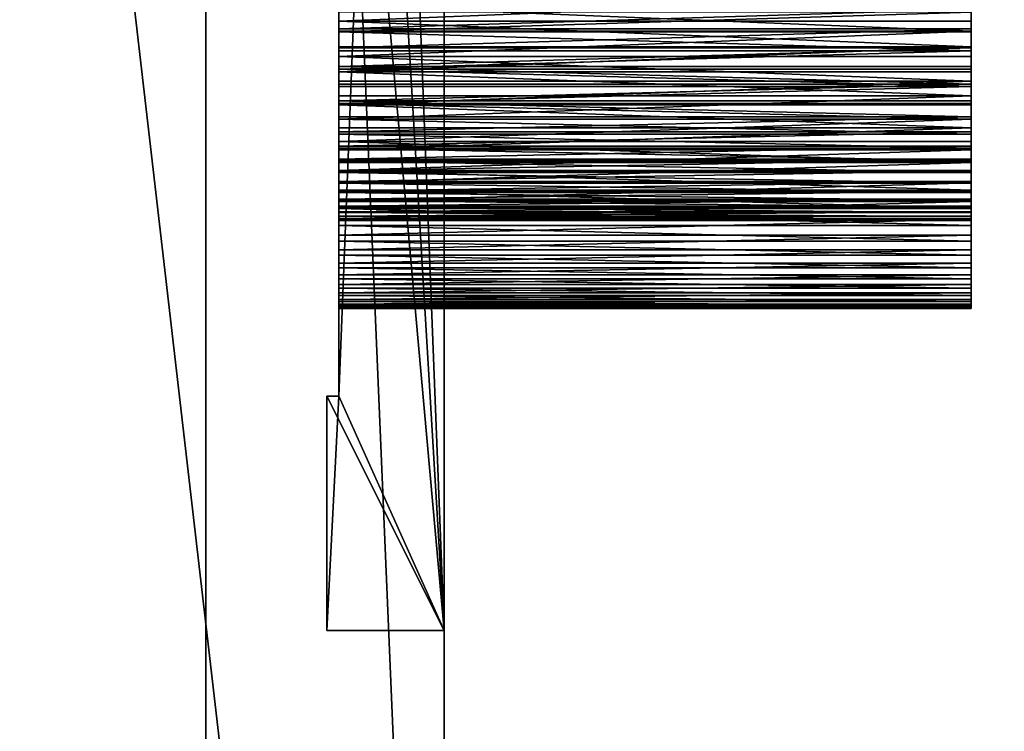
# Model space of a CAD drawing. Header units: millimetres. Extents: x 51 to 212, y 42 to 128.
# Tile 240 of 256: x 162 to 170, y 78 to 84. Entities that reach past the tile are written whole.
import ezdxf

# ---------------------------------------------------------------- set-up
doc = ezdxf.new("R2010")
doc.units = ezdxf.units.MM
doc.styles.add('Tahoma', font='tahoma.ttf')
doc.dimstyles.new('DimStyle1', dxfattribs={"dimtxt": 1.882535, "dimasz": 0.941268, "dimexe": 0.941268, "dimexo": 0.941268, "dimgap": 0.188254, "dimtad": 0, "dimtih": 1, "dimtoh": 1, "dimdec": 1, "dimzin": 0, "dimdsep": 46, "dimtxsty": 'Tahoma', "dimcen": 0.09, "dimadec": 0, "dimazin": 0, "dimtfac": 1, "dimtdec": 4, "dimtofl": 0, "dimtmove": 0, "dimatfit": 3, "dimfxl": 0, "dimtolj": 1, "dimtzin": 0, "dimarcsym": 0})

# ---------------------------------------------------------------- blocks, each defined once
blk = doc.blocks.new('Group#9')
at = {"color": 251}
for p, q in [((102.4, 54.2043, -7.9414), (102.4, 6.8159, -7.9414)), ((102.4, 54.2043), (102.4, 6.8159))]:
    blk.add_line(p, q, dxfattribs=at)
mesh = blk.add_polyface(dxfattribs=at)
corners = [(66.7, 46.4993, -7.9414), (68.7, 14.4993, -7.9414), (66.7, 14.4993, -7.9414), (68.7, 46.4993, -7.9414), (71.1762, 0.1759, -7.9414), (68.7, 0.1045, -7.9414), (68.7, 60.8825, -7.9414), (72.3696, 60.7554, -7.9414), (77.1324, 0.6924, -7.9414), (79.505, 60.0122, -7.9414), (83.0491, 1.5513, -7.9414), (86.5718, 58.7774, -7.9414), (88.9064, 2.7497, -7.9414), (93.5364, 57.057, -7.9414), (94.6849, 4.2836, -7.9414), (100.3653, 54.8591, -7.9414), (100.3653, 6.1481, -7.9414), (102.4, 6.8159, -7.9414), (102.4, 54.2043, -7.9414)]
mesh.append_faces([[corners[k] for k in face] for face in [(0, 1, 2), (1, 4, 5), (17, 15, 18)]], dxfattribs={"vtx0": -1, "color": 251})
mesh.append_faces([[corners[k] for k in face] for face in [(4, 7, 8), (8, 9, 10), (10, 11, 12), (12, 13, 14), (14, 15, 16), (16, 15, 17)]], dxfattribs={"vtx0": -1, "vtx1": -1, "color": 251})
mesh.append_faces([[corners[k] for k in face] for face in [(4, 1, 3)]], dxfattribs={"vtx0": -1, "vtx1": -1, "vtx2": -1, "color": 251})
mesh.append_faces([[corners[k] for k in face] for face in [(1, 0, 3), (4, 3, 6), (4, 6, 7), (8, 7, 9), (10, 9, 11), (12, 11, 13), (14, 13, 15)]], dxfattribs={"vtx0": -1, "vtx2": -1, "color": 251})
mesh = blk.add_polyface(dxfattribs=at)
corners = [(102.4, 54.2043, -7.9414), (102.4, 6.8159), (102.4, 6.8159, -7.9414), (102.4, 54.2043)]
mesh.append_faces([[corners[k] for k in face] for face in [(0, 1, 2), (1, 0, 3)]], dxfattribs={"vtx0": -1, "color": 251})
blk = doc.blocks.new('Group#4')
at = {"color": 251}
for p, q in [((0, 9.75), (25, 9.75)), ((0, 9.75), (0, 9.75, -1)), ((0, 0), (0, 9.75)), ((0, 0), (0, 0, -1)), ((25, 0), (0, 0))]:
    blk.add_line(p, q, dxfattribs=at)
for p, q in [((5.2015, 8.2143, -0.9), (5.2015, 8.2143, 4.5)), ((4.9836, 8.1378, -0.9), (4.9836, 8.1378, 4.5)), ((4.7712, 8.0472, -0.9), (4.7712, 8.0472, 4.5)), ((4.5652, 7.9428, -0.9), (4.5652, 7.9428, 4.5)), ((4.3666, 7.8251, -0.9), (4.3666, 7.8251, 4.5)), ((4.1762, 7.6945, -0.9), (4.1762, 7.6945, 4.5)), ((3.9948, 7.5516, -0.9), (3.9948, 7.5516, 4.5)), ((3.8232, 7.3971, -0.9), (3.8232, 7.3971, 4.5)), ((5.1364, 7.3894, -0.9), (5.1364, 7.3894, 4.5)), ((3.6622, 7.2316, -0.9), (3.6622, 7.2316, 4.5)), ((4.9738, 7.311, -0.9), (4.9738, 7.311, 4.5)), ((4.8168, 7.222, -0.9), (4.8168, 7.222, 4.5)), ((4.6659, 7.1229, -0.9), (4.6659, 7.1229, 4.5)), ((3.5125, 7.0558, -0.9), (3.5125, 7.0558, 4.5)), ((4.5218, 7.0141, -0.9), (4.5218, 7.0141, 4.5)), ((4.3852, 6.8961, -0.9), (4.3852, 6.8961, 4.5)), ((3.3746, 6.8706, -0.9), (3.3746, 6.8706, 4.5)), ((4.2566, 6.7694, -0.9), (4.2566, 6.7694, 4.5)), ((3.2493, 6.6766, -0.9), (3.2493, 6.6766, 4.5)), ((4.1366, 6.6346, -0.9), (4.1366, 6.6346, 4.5)), ((3.137, 6.4748, -0.9), (3.137, 6.4748, 4.5)), ((4.0257, 6.4921, -0.9), (4.0257, 6.4921, 4.5)), ((3.9244, 6.3427, -0.9), (3.9244, 6.3427, 4.5)), ((3.0383, 6.2661, -0.9), (3.0383, 6.2661, 4.5)), ((3.8331, 6.187, -0.9), (3.8331, 6.187, 4.5)), ((2.9536, 6.0513, -0.9), (2.9536, 6.0513, 4.5)), ((3.7523, 6.0256, -0.9), (3.7523, 6.0256, 4.5)), ((2.8832, 5.8314, -0.9), (2.8832, 5.8314, 4.5)), ((3.6822, 5.8592, -0.9), (3.6822, 5.8592, 4.5)), ((3.6231, 5.6886, -0.9), (3.6231, 5.6886, 4.5)), ((2.8275, 5.6073, -0.9), (2.8275, 5.6073, 4.5)), ((3.5754, 5.5145, -0.9), (3.5754, 5.5145, 4.5)), ((2.7866, 5.3801, -0.9), (2.7866, 5.3801, 4.5)), ((3.5392, 5.3377, -0.9), (3.5392, 5.3377, 4.5)), ((2.7609, 5.1506, -0.9), (2.7609, 5.1506, 4.5)), ((3.5147, 5.1589, -0.9), (3.5147, 5.1589, 4.5)), ((3.502, 4.9788, -0.9), (3.502, 4.9788, 4.5)), ((2.7503, 4.9199, -0.9), (2.7503, 4.9199, 4.5)), ((3.5011, 4.7983, -0.9), (3.5011, 4.7983, 4.5)), ((2.7549, 4.6891, -0.9), (2.7549, 4.6891, 4.5)), ((3.512, 4.6181, -0.9), (3.512, 4.6181, 4.5)), ((2.7748, 4.459, -0.9), (2.7748, 4.459, 4.5)), ((3.5348, 4.439, -0.9), (3.5348, 4.439, 4.5)), ((2.8098, 4.2308, -0.9), (2.8098, 4.2308, 4.5)), ((3.5692, 4.2618, -0.9), (3.5692, 4.2618, 4.5)), ((3.6152, 4.0872, -0.9), (3.6152, 4.0872, 4.5)), ((2.8598, 4.0054, -0.9), (2.8598, 4.0054, 4.5)), ((3.6726, 3.9161, -0.9), (3.6726, 3.9161, 4.5)), ((2.9245, 3.7837, -0.9), (2.9245, 3.7837, 4.5)), ((3.7411, 3.7491, -0.9), (3.7411, 3.7491, 4.5)), ((3.0037, 3.5668, -0.9), (3.0037, 3.5668, 4.5)), ((3.8203, 3.5869, -0.9), (3.8203, 3.5869, 4.5)), ((3.9101, 3.4302, -0.9), (3.9101, 3.4302, 4.5)), ((3.097, 3.3556, -0.9), (3.097, 3.3556, 4.5)), ((4.0099, 3.2798, -0.9), (4.0099, 3.2798, 4.5)), ((3.204, 3.151, -0.9), (3.204, 3.151, 4.5)), ((4.1194, 3.1363, -0.9), (4.1194, 3.1363, 4.5)), ((3.3243, 2.9539, -0.9), (3.3243, 2.9539, 4.5)), ((4.2381, 3.0003, -0.9), (4.2381, 3.0003, 4.5)), ((4.3654, 2.8723, -0.9), (4.3654, 2.8723, 4.5)), ((3.4574, 2.7652, -0.9), (3.4574, 2.7652, 4.5)), ((4.5008, 2.753, -0.9), (4.5008, 2.753, 4.5)), ((4.6438, 2.6428, -0.9), (4.6438, 2.6428, 4.5)), ((3.6026, 2.5856, -0.9), (3.6026, 2.5856, 4.5)), ((4.7937, 2.5422, -0.9), (4.7937, 2.5422, 4.5)), ((4.9499, 2.4517, -0.9), (4.9499, 2.4517, 4.5)), ((3.7593, 2.4161, -0.9), (3.7593, 2.4161, 4.5)), ((5.1117, 2.3716, -0.9), (5.1117, 2.3716, 4.5)), ((3.9268, 2.2572, -0.9), (3.9268, 2.2572, 4.5)), ((4.1045, 2.1097, -0.9), (4.1045, 2.1097, 4.5)), ((4.2915, 1.9743, -0.9), (4.2915, 1.9743, 4.5)), ((4.487, 1.8514, -0.9), (4.487, 1.8514, 4.5)), ((4.6902, 1.7418, -0.9), (4.6902, 1.7418, 4.5)), ((4.9002, 1.6457, -0.9), (4.9002, 1.6457, 4.5)), ((5.1161, 1.5638, -0.9), (5.1161, 1.5638, 4.5))]:
    blk.add_line(p, q)
mesh = blk.add_polyface(dxfattribs=at)
corners = [(25, 9.75), (23, 9.75, -1), (25, 9.75, -1), (23, 9.75, -0.9), (15, 9.75, -0.9), (10, 9.75, -0.9), (2, 9.75, -0.9), (0, 9.75, -1), (2, 9.75, -1), (0, 9.75), (10, 9.75, -1), (15, 9.75, -1)]
mesh.append_faces([[corners[k] for k in face] for face in [(0, 1, 2), (6, 7, 8), (4, 10, 11)]], dxfattribs={"vtx0": -1, "color": 251})
mesh.append_faces([[corners[k] for k in face] for face in [(1, 0, 3), (3, 0, 4), (5, 0, 6), (7, 6, 9), (9, 6, 0), (10, 4, 5)]], dxfattribs={"vtx0": -1, "vtx1": -1, "color": 251})
mesh.append_faces([[corners[k] for k in face] for face in [(4, 0, 5)]], dxfattribs={"vtx0": -1, "vtx1": -1, "vtx2": -1, "color": 251})
mesh = blk.add_polyface(dxfattribs=at)
corners = [(0, 0, -1), (0, 9.75), (0, 0), (0, 9.75, -1)]
mesh.append_faces([[corners[k] for k in face] for face in [(0, 1, 2), (1, 0, 3)]], dxfattribs={"vtx0": -1, "color": 251})
at = {"color": 9}
mesh = blk.add_polyface(dxfattribs=at)
corners = [(5.2015, 8.2143, -0.9), (5.4239, 8.2761, 4.5), (5.4239, 8.2761, -0.9), (5.2015, 8.2143, 4.5)]
mesh.append_faces([[corners[k] for k in face] for face in [(0, 1, 2), (1, 0, 3)]], dxfattribs={"vtx0": -1, "color": 9})
mesh = blk.add_polyface(dxfattribs=at)
corners = [(4.9836, 8.1378, 4.5), (5.2015, 8.2143, -0.9), (4.9836, 8.1378, -0.9), (5.2015, 8.2143, 4.5)]
mesh.append_faces([[corners[k] for k in face] for face in [(0, 1, 2), (1, 0, 3)]], dxfattribs={"vtx0": -1, "color": 9})
mesh = blk.add_polyface(dxfattribs=at)
corners = [(4.7712, 8.0472, -0.9), (4.9836, 8.1378, 4.5), (4.9836, 8.1378, -0.9), (4.7712, 8.0472, 4.5)]
mesh.append_faces([[corners[k] for k in face] for face in [(0, 1, 2), (1, 0, 3)]], dxfattribs={"vtx0": -1, "color": 9})
mesh = blk.add_polyface(dxfattribs=at)
corners = [(4.5652, 7.9428, 4.5), (4.7712, 8.0472, -0.9), (4.5652, 7.9428, -0.9), (4.7712, 8.0472, 4.5)]
mesh.append_faces([[corners[k] for k in face] for face in [(0, 1, 2), (1, 0, 3)]], dxfattribs={"vtx0": -1, "color": 9})
mesh = blk.add_polyface(dxfattribs=at)
corners = [(4.3666, 7.8251, -0.9), (4.5652, 7.9428, 4.5), (4.5652, 7.9428, -0.9), (4.3666, 7.8251, 4.5)]
mesh.append_faces([[corners[k] for k in face] for face in [(0, 1, 2), (1, 0, 3)]], dxfattribs={"vtx0": -1, "color": 9})
mesh = blk.add_polyface(dxfattribs=at)
corners = [(4.1762, 7.6945, -0.9), (4.3666, 7.8251, 4.5), (4.3666, 7.8251, -0.9), (4.1762, 7.6945, 4.5)]
mesh.append_faces([[corners[k] for k in face] for face in [(0, 1, 2), (1, 0, 3)]], dxfattribs={"vtx0": -1, "color": 9})
mesh = blk.add_polyface(dxfattribs=at)
corners = [(3.9948, 7.5516, 4.5), (4.1762, 7.6945, -0.9), (3.9948, 7.5516, -0.9), (4.1762, 7.6945, 4.5)]
mesh.append_faces([[corners[k] for k in face] for face in [(0, 1, 2), (1, 0, 3)]], dxfattribs={"vtx0": -1, "color": 9})
mesh = blk.add_polyface(dxfattribs=at)
corners = [(3.8232, 7.3971, -0.9), (3.9948, 7.5516, 4.5), (3.9948, 7.5516, -0.9), (3.8232, 7.3971, 4.5)]
mesh.append_faces([[corners[k] for k in face] for face in [(0, 1, 2), (1, 0, 3)]], dxfattribs={"vtx0": -1, "color": 9})
mesh = blk.add_polyface(dxfattribs=at)
corners = [(3.8232, 7.3971, 4.5), (3.6622, 7.2316, -0.9), (3.6622, 7.2316, 4.5), (3.8232, 7.3971, -0.9)]
mesh.append_faces([[corners[k] for k in face] for face in [(0, 1, 2), (1, 0, 3)]], dxfattribs={"vtx0": -1, "color": 9})
mesh = blk.add_polyface(dxfattribs=at)
corners = [(5.3038, 7.4571, 4.5), (5.1364, 7.3894, -0.9), (5.3038, 7.4571, -0.9), (5.1364, 7.3894, 4.5)]
mesh.append_faces([[corners[k] for k in face] for face in [(0, 1, 2), (1, 0, 3)]], dxfattribs={"vtx0": -1, "color": 9})
mesh = blk.add_polyface(dxfattribs=at)
corners = [(5.1364, 7.3894, 4.5), (4.9738, 7.311, -0.9), (5.1364, 7.3894, -0.9), (4.9738, 7.311, 4.5)]
mesh.append_faces([[corners[k] for k in face] for face in [(0, 1, 2), (1, 0, 3)]], dxfattribs={"vtx0": -1, "color": 9})
mesh = blk.add_polyface(dxfattribs=at)
corners = [(3.6622, 7.2316, 4.5), (3.5125, 7.0558, -0.9), (3.5125, 7.0558, 4.5), (3.6622, 7.2316, -0.9)]
mesh.append_faces([[corners[k] for k in face] for face in [(0, 1, 2), (1, 0, 3)]], dxfattribs={"vtx0": -1, "color": 9})
mesh = blk.add_polyface(dxfattribs=at)
corners = [(4.9738, 7.311, 4.5), (4.8168, 7.222, -0.9), (4.9738, 7.311, -0.9), (4.8168, 7.222, 4.5)]
mesh.append_faces([[corners[k] for k in face] for face in [(0, 1, 2), (1, 0, 3)]], dxfattribs={"vtx0": -1, "color": 9})
mesh = blk.add_polyface(dxfattribs=at)
corners = [(4.8168, 7.222, -0.9), (4.6659, 7.1229, 4.5), (4.6659, 7.1229, -0.9), (4.8168, 7.222, 4.5)]
mesh.append_faces([[corners[k] for k in face] for face in [(0, 1, 2), (1, 0, 3)]], dxfattribs={"vtx0": -1, "color": 9})
mesh = blk.add_polyface(dxfattribs=at)
corners = [(4.6659, 7.1229, 4.5), (4.5218, 7.0141, -0.9), (4.6659, 7.1229, -0.9), (4.5218, 7.0141, 4.5)]
mesh.append_faces([[corners[k] for k in face] for face in [(0, 1, 2), (1, 0, 3)]], dxfattribs={"vtx0": -1, "color": 9})
mesh = blk.add_polyface(dxfattribs=at)
corners = [(3.5125, 7.0558, 4.5), (3.3746, 6.8706, -0.9), (3.3746, 6.8706, 4.5), (3.5125, 7.0558, -0.9)]
mesh.append_faces([[corners[k] for k in face] for face in [(0, 1, 2), (1, 0, 3)]], dxfattribs={"vtx0": -1, "color": 9})
mesh = blk.add_polyface(dxfattribs=at)
corners = [(4.5218, 7.0141, -0.9), (4.3852, 6.8961, 4.5), (4.3852, 6.8961, -0.9), (4.5218, 7.0141, 4.5)]
mesh.append_faces([[corners[k] for k in face] for face in [(0, 1, 2), (1, 0, 3)]], dxfattribs={"vtx0": -1, "color": 9})
mesh = blk.add_polyface(dxfattribs=at)
corners = [(4.3852, 6.8961, 4.5), (4.2566, 6.7694, -0.9), (4.3852, 6.8961, -0.9), (4.2566, 6.7694, 4.5)]
mesh.append_faces([[corners[k] for k in face] for face in [(0, 1, 2), (1, 0, 3)]], dxfattribs={"vtx0": -1, "color": 9})
mesh = blk.add_polyface(dxfattribs=at)
corners = [(3.3746, 6.8706, 4.5), (3.2493, 6.6766, -0.9), (3.2493, 6.6766, 4.5), (3.3746, 6.8706, -0.9)]
mesh.append_faces([[corners[k] for k in face] for face in [(0, 1, 2), (1, 0, 3)]], dxfattribs={"vtx0": -1, "color": 9})
mesh = blk.add_polyface(dxfattribs=at)
corners = [(4.1366, 6.6346, -0.9), (4.2566, 6.7694, 4.5), (4.1366, 6.6346, 4.5), (4.2566, 6.7694, -0.9)]
mesh.append_faces([[corners[k] for k in face] for face in [(0, 1, 2), (1, 0, 3)]], dxfattribs={"vtx0": -1, "color": 9})
mesh = blk.add_polyface(dxfattribs=at)
corners = [(3.2493, 6.6766, 4.5), (3.137, 6.4748, -0.9), (3.137, 6.4748, 4.5), (3.2493, 6.6766, -0.9)]
mesh.append_faces([[corners[k] for k in face] for face in [(0, 1, 2), (1, 0, 3)]], dxfattribs={"vtx0": -1, "color": 9})
mesh = blk.add_polyface(dxfattribs=at)
corners = [(4.0257, 6.4921, -0.9), (4.1366, 6.6346, 4.5), (4.0257, 6.4921, 4.5), (4.1366, 6.6346, -0.9)]
mesh.append_faces([[corners[k] for k in face] for face in [(0, 1, 2), (1, 0, 3)]], dxfattribs={"vtx0": -1, "color": 9})
mesh = blk.add_polyface(dxfattribs=at)
corners = [(3.137, 6.4748, 4.5), (3.0383, 6.2661, -0.9), (3.0383, 6.2661, 4.5), (3.137, 6.4748, -0.9)]
mesh.append_faces([[corners[k] for k in face] for face in [(0, 1, 2), (1, 0, 3)]], dxfattribs={"vtx0": -1, "color": 9})
mesh = blk.add_polyface(dxfattribs=at)
corners = [(3.9244, 6.3427, -0.9), (4.0257, 6.4921, 4.5), (3.9244, 6.3427, 4.5), (4.0257, 6.4921, -0.9)]
mesh.append_faces([[corners[k] for k in face] for face in [(0, 1, 2), (1, 0, 3)]], dxfattribs={"vtx0": -1, "color": 9})
mesh = blk.add_polyface(dxfattribs=at)
corners = [(3.8331, 6.187, -0.9), (3.9244, 6.3427, 4.5), (3.8331, 6.187, 4.5), (3.9244, 6.3427, -0.9)]
mesh.append_faces([[corners[k] for k in face] for face in [(0, 1, 2), (1, 0, 3)]], dxfattribs={"vtx0": -1, "color": 9})
mesh = blk.add_polyface(dxfattribs=at)
corners = [(3.0383, 6.2661, 4.5), (2.9536, 6.0513, -0.9), (2.9536, 6.0513, 4.5), (3.0383, 6.2661, -0.9)]
mesh.append_faces([[corners[k] for k in face] for face in [(0, 1, 2), (1, 0, 3)]], dxfattribs={"vtx0": -1, "color": 9})
mesh = blk.add_polyface(dxfattribs=at)
corners = [(3.7523, 6.0256, -0.9), (3.8331, 6.187, 4.5), (3.7523, 6.0256, 4.5), (3.8331, 6.187, -0.9)]
mesh.append_faces([[corners[k] for k in face] for face in [(0, 1, 2), (1, 0, 3)]], dxfattribs={"vtx0": -1, "color": 9})
mesh = blk.add_polyface(dxfattribs=at)
corners = [(2.9536, 6.0513, 4.5), (2.8832, 5.8314, -0.9), (2.8832, 5.8314, 4.5), (2.9536, 6.0513, -0.9)]
mesh.append_faces([[corners[k] for k in face] for face in [(0, 1, 2), (1, 0, 3)]], dxfattribs={"vtx0": -1, "color": 9})
mesh = blk.add_polyface(dxfattribs=at)
corners = [(3.6822, 5.8592, -0.9), (3.7523, 6.0256, 4.5), (3.6822, 5.8592, 4.5), (3.7523, 6.0256, -0.9)]
mesh.append_faces([[corners[k] for k in face] for face in [(0, 1, 2), (1, 0, 3)]], dxfattribs={"vtx0": -1, "color": 9})
mesh = blk.add_polyface(dxfattribs=at)
corners = [(2.8832, 5.8314, 4.5), (2.8275, 5.6073, -0.9), (2.8275, 5.6073, 4.5), (2.8832, 5.8314, -0.9)]
mesh.append_faces([[corners[k] for k in face] for face in [(0, 1, 2), (1, 0, 3)]], dxfattribs={"vtx0": -1, "color": 9})
mesh = blk.add_polyface(dxfattribs=at)
corners = [(3.6231, 5.6886, -0.9), (3.6822, 5.8592, 4.5), (3.6231, 5.6886, 4.5), (3.6822, 5.8592, -0.9)]
mesh.append_faces([[corners[k] for k in face] for face in [(0, 1, 2), (1, 0, 3)]], dxfattribs={"vtx0": -1, "color": 9})
mesh = blk.add_polyface(dxfattribs=at)
corners = [(3.5754, 5.5145, -0.9), (3.6231, 5.6886, 4.5), (3.5754, 5.5145, 4.5), (3.6231, 5.6886, -0.9)]
mesh.append_faces([[corners[k] for k in face] for face in [(0, 1, 2), (1, 0, 3)]], dxfattribs={"vtx0": -1, "color": 9})
mesh = blk.add_polyface(dxfattribs=at)
corners = [(2.8275, 5.6073, 4.5), (2.7866, 5.3801, -0.9), (2.7866, 5.3801, 4.5), (2.8275, 5.6073, -0.9)]
mesh.append_faces([[corners[k] for k in face] for face in [(0, 1, 2), (1, 0, 3)]], dxfattribs={"vtx0": -1, "color": 9})
mesh = blk.add_polyface(dxfattribs=at)
corners = [(3.5392, 5.3377, -0.9), (3.5754, 5.5145, 4.5), (3.5392, 5.3377, 4.5), (3.5754, 5.5145, -0.9)]
mesh.append_faces([[corners[k] for k in face] for face in [(0, 1, 2), (1, 0, 3)]], dxfattribs={"vtx0": -1, "color": 9})
mesh = blk.add_polyface(dxfattribs=at)
corners = [(2.7866, 5.3801, 4.5), (2.7609, 5.1506, -0.9), (2.7609, 5.1506, 4.5), (2.7866, 5.3801, -0.9)]
mesh.append_faces([[corners[k] for k in face] for face in [(0, 1, 2), (1, 0, 3)]], dxfattribs={"vtx0": -1, "color": 9})
mesh = blk.add_polyface(dxfattribs=at)
corners = [(3.5147, 5.1589, -0.9), (3.5392, 5.3377, 4.5), (3.5147, 5.1589, 4.5), (3.5392, 5.3377, -0.9)]
mesh.append_faces([[corners[k] for k in face] for face in [(0, 1, 2), (1, 0, 3)]], dxfattribs={"vtx0": -1, "color": 9})
mesh = blk.add_polyface(dxfattribs=at)
corners = [(2.7609, 5.1506, 4.5), (2.7503, 4.9199, -0.9), (2.7503, 4.9199, 4.5), (2.7609, 5.1506, -0.9)]
mesh.append_faces([[corners[k] for k in face] for face in [(0, 1, 2), (1, 0, 3)]], dxfattribs={"vtx0": -1, "color": 9})
mesh = blk.add_polyface(dxfattribs=at)
corners = [(3.502, 4.9788, -0.9), (3.5147, 5.1589, 4.5), (3.502, 4.9788, 4.5), (3.5147, 5.1589, -0.9)]
mesh.append_faces([[corners[k] for k in face] for face in [(0, 1, 2), (1, 0, 3)]], dxfattribs={"vtx0": -1, "color": 9})
mesh = blk.add_polyface(dxfattribs=at)
corners = [(3.5011, 4.7983, -0.9), (3.502, 4.9788, 4.5), (3.5011, 4.7983, 4.5), (3.502, 4.9788, -0.9)]
mesh.append_faces([[corners[k] for k in face] for face in [(0, 1, 2), (1, 0, 3)]], dxfattribs={"vtx0": -1, "color": 9})
mesh = blk.add_polyface(dxfattribs=at)
corners = [(2.7503, 4.9199, 4.5), (2.7549, 4.6891, -0.9), (2.7549, 4.6891, 4.5), (2.7503, 4.9199, -0.9)]
mesh.append_faces([[corners[k] for k in face] for face in [(0, 1, 2), (1, 0, 3)]], dxfattribs={"vtx0": -1, "color": 9})
mesh = blk.add_polyface(dxfattribs=at)
corners = [(3.512, 4.6181, -0.9), (3.5011, 4.7983, 4.5), (3.512, 4.6181, 4.5), (3.5011, 4.7983, -0.9)]
mesh.append_faces([[corners[k] for k in face] for face in [(0, 1, 2), (1, 0, 3)]], dxfattribs={"vtx0": -1, "color": 9})
mesh = blk.add_polyface(dxfattribs=at)
corners = [(2.7549, 4.6891, 4.5), (2.7748, 4.459, -0.9), (2.7748, 4.459, 4.5), (2.7549, 4.6891, -0.9)]
mesh.append_faces([[corners[k] for k in face] for face in [(0, 1, 2), (1, 0, 3)]], dxfattribs={"vtx0": -1, "color": 9})
mesh = blk.add_polyface(dxfattribs=at)
corners = [(3.5348, 4.439, -0.9), (3.512, 4.6181, 4.5), (3.5348, 4.439, 4.5), (3.512, 4.6181, -0.9)]
mesh.append_faces([[corners[k] for k in face] for face in [(0, 1, 2), (1, 0, 3)]], dxfattribs={"vtx0": -1, "color": 9})
mesh = blk.add_polyface(dxfattribs=at)
corners = [(2.7748, 4.459, 4.5), (2.8098, 4.2308, -0.9), (2.8098, 4.2308, 4.5), (2.7748, 4.459, -0.9)]
mesh.append_faces([[corners[k] for k in face] for face in [(0, 1, 2), (1, 0, 3)]], dxfattribs={"vtx0": -1, "color": 9})
mesh = blk.add_polyface(dxfattribs=at)
corners = [(3.5692, 4.2618, -0.9), (3.5348, 4.439, 4.5), (3.5692, 4.2618, 4.5), (3.5348, 4.439, -0.9)]
mesh.append_faces([[corners[k] for k in face] for face in [(0, 1, 2), (1, 0, 3)]], dxfattribs={"vtx0": -1, "color": 9})
mesh = blk.add_polyface(dxfattribs=at)
corners = [(2.8098, 4.2308, 4.5), (2.8598, 4.0054, -0.9), (2.8598, 4.0054, 4.5), (2.8098, 4.2308, -0.9)]
mesh.append_faces([[corners[k] for k in face] for face in [(0, 1, 2), (1, 0, 3)]], dxfattribs={"vtx0": -1, "color": 9})
mesh = blk.add_polyface(dxfattribs=at)
corners = [(3.6152, 4.0872, -0.9), (3.5692, 4.2618, 4.5), (3.6152, 4.0872, 4.5), (3.5692, 4.2618, -0.9)]
mesh.append_faces([[corners[k] for k in face] for face in [(0, 1, 2), (1, 0, 3)]], dxfattribs={"vtx0": -1, "color": 9})
mesh = blk.add_polyface(dxfattribs=at)
corners = [(3.6726, 3.9161, -0.9), (3.6152, 4.0872, 4.5), (3.6726, 3.9161, 4.5), (3.6152, 4.0872, -0.9)]
mesh.append_faces([[corners[k] for k in face] for face in [(0, 1, 2), (1, 0, 3)]], dxfattribs={"vtx0": -1, "color": 9})
mesh = blk.add_polyface(dxfattribs=at)
corners = [(2.8598, 4.0054, 4.5), (2.9245, 3.7837, -0.9), (2.9245, 3.7837, 4.5), (2.8598, 4.0054, -0.9)]
mesh.append_faces([[corners[k] for k in face] for face in [(0, 1, 2), (1, 0, 3)]], dxfattribs={"vtx0": -1, "color": 9})
mesh = blk.add_polyface(dxfattribs=at)
corners = [(3.7411, 3.7491, -0.9), (3.6726, 3.9161, 4.5), (3.7411, 3.7491, 4.5), (3.6726, 3.9161, -0.9)]
mesh.append_faces([[corners[k] for k in face] for face in [(0, 1, 2), (1, 0, 3)]], dxfattribs={"vtx0": -1, "color": 9})
mesh = blk.add_polyface(dxfattribs=at)
corners = [(2.9245, 3.7837, 4.5), (3.0037, 3.5668, -0.9), (3.0037, 3.5668, 4.5), (2.9245, 3.7837, -0.9)]
mesh.append_faces([[corners[k] for k in face] for face in [(0, 1, 2), (1, 0, 3)]], dxfattribs={"vtx0": -1, "color": 9})
mesh = blk.add_polyface(dxfattribs=at)
corners = [(3.8203, 3.5869, -0.9), (3.7411, 3.7491, 4.5), (3.8203, 3.5869, 4.5), (3.7411, 3.7491, -0.9)]
mesh.append_faces([[corners[k] for k in face] for face in [(0, 1, 2), (1, 0, 3)]], dxfattribs={"vtx0": -1, "color": 9})
mesh = blk.add_polyface(dxfattribs=at)
corners = [(3.0037, 3.5668, 4.5), (3.097, 3.3556, -0.9), (3.097, 3.3556, 4.5), (3.0037, 3.5668, -0.9)]
mesh.append_faces([[corners[k] for k in face] for face in [(0, 1, 2), (1, 0, 3)]], dxfattribs={"vtx0": -1, "color": 9})
mesh = blk.add_polyface(dxfattribs=at)
corners = [(3.9101, 3.4302, -0.9), (3.8203, 3.5869, 4.5), (3.9101, 3.4302, 4.5), (3.8203, 3.5869, -0.9)]
mesh.append_faces([[corners[k] for k in face] for face in [(0, 1, 2), (1, 0, 3)]], dxfattribs={"vtx0": -1, "color": 9})
mesh = blk.add_polyface(dxfattribs=at)
corners = [(4.0099, 3.2798, -0.9), (3.9101, 3.4302, 4.5), (4.0099, 3.2798, 4.5), (3.9101, 3.4302, -0.9)]
mesh.append_faces([[corners[k] for k in face] for face in [(0, 1, 2), (1, 0, 3)]], dxfattribs={"vtx0": -1, "color": 9})
mesh = blk.add_polyface(dxfattribs=at)
corners = [(3.097, 3.3556, 4.5), (3.204, 3.151, -0.9), (3.204, 3.151, 4.5), (3.097, 3.3556, -0.9)]
mesh.append_faces([[corners[k] for k in face] for face in [(0, 1, 2), (1, 0, 3)]], dxfattribs={"vtx0": -1, "color": 9})
mesh = blk.add_polyface(dxfattribs=at)
corners = [(4.1194, 3.1363, -0.9), (4.0099, 3.2798, 4.5), (4.1194, 3.1363, 4.5), (4.0099, 3.2798, -0.9)]
mesh.append_faces([[corners[k] for k in face] for face in [(0, 1, 2), (1, 0, 3)]], dxfattribs={"vtx0": -1, "color": 9})
mesh = blk.add_polyface(dxfattribs=at)
corners = [(3.204, 3.151, 4.5), (3.3243, 2.9539, -0.9), (3.3243, 2.9539, 4.5), (3.204, 3.151, -0.9)]
mesh.append_faces([[corners[k] for k in face] for face in [(0, 1, 2), (1, 0, 3)]], dxfattribs={"vtx0": -1, "color": 9})
mesh = blk.add_polyface(dxfattribs=at)
corners = [(4.2381, 3.0003, -0.9), (4.1194, 3.1363, 4.5), (4.2381, 3.0003, 4.5), (4.1194, 3.1363, -0.9)]
mesh.append_faces([[corners[k] for k in face] for face in [(0, 1, 2), (1, 0, 3)]], dxfattribs={"vtx0": -1, "color": 9})
mesh = blk.add_polyface(dxfattribs=at)
corners = [(3.3243, 2.9539, 4.5), (3.4574, 2.7652, -0.9), (3.4574, 2.7652, 4.5), (3.3243, 2.9539, -0.9)]
mesh.append_faces([[corners[k] for k in face] for face in [(0, 1, 2), (1, 0, 3)]], dxfattribs={"vtx0": -1, "color": 9})
mesh = blk.add_polyface(dxfattribs=at)
corners = [(4.3654, 2.8723, -0.9), (4.2381, 3.0003, 4.5), (4.3654, 2.8723, 4.5), (4.2381, 3.0003, -0.9)]
mesh.append_faces([[corners[k] for k in face] for face in [(0, 1, 2), (1, 0, 3)]], dxfattribs={"vtx0": -1, "color": 9})
mesh = blk.add_polyface(dxfattribs=at)
corners = [(4.3654, 2.8723, 4.5), (4.5008, 2.753, -0.9), (4.3654, 2.8723, -0.9), (4.5008, 2.753, 4.5)]
mesh.append_faces([[corners[k] for k in face] for face in [(0, 1, 2), (1, 0, 3)]], dxfattribs={"vtx0": -1, "color": 9})
mesh = blk.add_polyface(dxfattribs=at)
corners = [(3.4574, 2.7652, 4.5), (3.6026, 2.5856, -0.9), (3.6026, 2.5856, 4.5), (3.4574, 2.7652, -0.9)]
mesh.append_faces([[corners[k] for k in face] for face in [(0, 1, 2), (1, 0, 3)]], dxfattribs={"vtx0": -1, "color": 9})
mesh = blk.add_polyface(dxfattribs=at)
corners = [(4.5008, 2.753, -0.9), (4.6438, 2.6428, 4.5), (4.6438, 2.6428, -0.9), (4.5008, 2.753, 4.5)]
mesh.append_faces([[corners[k] for k in face] for face in [(0, 1, 2), (1, 0, 3)]], dxfattribs={"vtx0": -1, "color": 9})
mesh = blk.add_polyface(dxfattribs=at)
corners = [(4.6438, 2.6428, 4.5), (4.7937, 2.5422, -0.9), (4.6438, 2.6428, -0.9), (4.7937, 2.5422, 4.5)]
mesh.append_faces([[corners[k] for k in face] for face in [(0, 1, 2), (1, 0, 3)]], dxfattribs={"vtx0": -1, "color": 9})
mesh = blk.add_polyface(dxfattribs=at)
corners = [(3.6026, 2.5856, 4.5), (3.7593, 2.4161, -0.9), (3.7593, 2.4161, 4.5), (3.6026, 2.5856, -0.9)]
mesh.append_faces([[corners[k] for k in face] for face in [(0, 1, 2), (1, 0, 3)]], dxfattribs={"vtx0": -1, "color": 9})
mesh = blk.add_polyface(dxfattribs=at)
corners = [(4.7937, 2.5422, -0.9), (4.9499, 2.4517, 4.5), (4.9499, 2.4517, -0.9), (4.7937, 2.5422, 4.5)]
mesh.append_faces([[corners[k] for k in face] for face in [(0, 1, 2), (1, 0, 3)]], dxfattribs={"vtx0": -1, "color": 9})
mesh = blk.add_polyface(dxfattribs=at)
corners = [(4.9499, 2.4517, 4.5), (5.1117, 2.3716, -0.9), (4.9499, 2.4517, -0.9), (5.1117, 2.3716, 4.5)]
mesh.append_faces([[corners[k] for k in face] for face in [(0, 1, 2), (1, 0, 3)]], dxfattribs={"vtx0": -1, "color": 9})
mesh = blk.add_polyface(dxfattribs=at)
corners = [(3.9268, 2.2572, -0.9), (3.7593, 2.4161, 4.5), (3.7593, 2.4161, -0.9), (3.9268, 2.2572, 4.5)]
mesh.append_faces([[corners[k] for k in face] for face in [(0, 1, 2), (1, 0, 3)]], dxfattribs={"vtx0": -1, "color": 9})
mesh = blk.add_polyface(dxfattribs=at)
corners = [(5.1117, 2.3716, -0.9), (5.2784, 2.3024, 4.5), (5.2784, 2.3024, -0.9), (5.1117, 2.3716, 4.5)]
mesh.append_faces([[corners[k] for k in face] for face in [(0, 1, 2), (1, 0, 3)]], dxfattribs={"vtx0": -1, "color": 9})
mesh = blk.add_polyface(dxfattribs=at)
corners = [(4.1045, 2.1097, 4.5), (3.9268, 2.2572, -0.9), (4.1045, 2.1097, -0.9), (3.9268, 2.2572, 4.5)]
mesh.append_faces([[corners[k] for k in face] for face in [(0, 1, 2), (1, 0, 3)]], dxfattribs={"vtx0": -1, "color": 9})
mesh = blk.add_polyface(dxfattribs=at)
corners = [(4.2915, 1.9743, 4.5), (4.1045, 2.1097, -0.9), (4.2915, 1.9743, -0.9), (4.1045, 2.1097, 4.5)]
mesh.append_faces([[corners[k] for k in face] for face in [(0, 1, 2), (1, 0, 3)]], dxfattribs={"vtx0": -1, "color": 9})
mesh = blk.add_polyface(dxfattribs=at)
corners = [(4.487, 1.8514, -0.9), (4.2915, 1.9743, 4.5), (4.2915, 1.9743, -0.9), (4.487, 1.8514, 4.5)]
mesh.append_faces([[corners[k] for k in face] for face in [(0, 1, 2), (1, 0, 3)]], dxfattribs={"vtx0": -1, "color": 9})
mesh = blk.add_polyface(dxfattribs=at)
corners = [(4.6902, 1.7418, 4.5), (4.487, 1.8514, -0.9), (4.6902, 1.7418, -0.9), (4.487, 1.8514, 4.5)]
mesh.append_faces([[corners[k] for k in face] for face in [(0, 1, 2), (1, 0, 3)]], dxfattribs={"vtx0": -1, "color": 9})
mesh = blk.add_polyface(dxfattribs=at)
corners = [(4.9002, 1.6457, -0.9), (4.6902, 1.7418, 4.5), (4.6902, 1.7418, -0.9), (4.9002, 1.6457, 4.5)]
mesh.append_faces([[corners[k] for k in face] for face in [(0, 1, 2), (1, 0, 3)]], dxfattribs={"vtx0": -1, "color": 9})
mesh = blk.add_polyface(dxfattribs=at)
corners = [(5.1161, 1.5638, 4.5), (4.9002, 1.6457, -0.9), (5.1161, 1.5638, -0.9), (4.9002, 1.6457, 4.5)]
mesh.append_faces([[corners[k] for k in face] for face in [(0, 1, 2), (1, 0, 3)]], dxfattribs={"vtx0": -1, "color": 9})
mesh = blk.add_polyface(dxfattribs=at)
corners = [(5.3369, 1.4962, -0.9), (5.1161, 1.5638, 4.5), (5.1161, 1.5638, -0.9), (5.3369, 1.4962, 4.5)]
mesh.append_faces([[corners[k] for k in face] for face in [(0, 1, 2), (1, 0, 3)]], dxfattribs={"vtx0": -1, "color": 9})
at = {"color": 251}
mesh = blk.add_polyface(dxfattribs=at)
corners = [(0, 0), (2, 0, -1), (0, 0, -1), (2, 0, -0.9), (10, 0, -0.9), (15, 0, -0.9), (23, 0, -0.9), (25, 0, -1), (23, 0, -1), (25, 0), (15, 0, -1), (10, 0, -1)]
mesh.append_faces([[corners[k] for k in face] for face in [(0, 1, 2), (6, 7, 8), (4, 10, 11)]], dxfattribs={"vtx0": -1, "color": 251})
mesh.append_faces([[corners[k] for k in face] for face in [(1, 0, 3), (3, 0, 4), (5, 0, 6), (7, 6, 9), (9, 6, 0), (10, 4, 5)]], dxfattribs={"vtx0": -1, "vtx1": -1, "color": 251})
mesh.append_faces([[corners[k] for k in face] for face in [(4, 0, 5)]], dxfattribs={"vtx0": -1, "vtx1": -1, "vtx2": -1, "color": 251})
blk = doc.blocks.new('Group#2')
at = {"color": 251}
for p, q in [((114.4, 66.5, 31), (114.4, 6.5, 31)), ((114.4, 63.75, 28), (114.4, 9.25, 28)), ((114.4, 63.75, 11), (114.4, 9.25, 11)), ((114.4, 60.2007, 8), (114.4, 12.8123, 8))]:
    blk.add_line(p, q, dxfattribs=at)
blk.add_blockref('Group#9', (12, 5.9964, 8))
at = {"extrusion": (1, 0, 6.03976e-13)}
blk.add_blockref('Group#4', (24, 14.625, 114.4), dxfattribs=at)
at = {"color": 251}
mesh = blk.add_polyface(dxfattribs=at)
corners = [(84.7845, 0.2625, 31), (78.4369, 0.5, 31), (77.2, 0, 31), (79.5755, 0.9602, 31), (81.8825, 2.0749, 31), (84.1111, 3.3391, 31), (86.2516, 4.7473, 31), (92.3326, 1.0488, 31), (88.2947, 6.2936, 31), (90.2315, 7.971, 31), (92.0535, 9.7724, 31), (93.7529, 11.6899, 31), (99.8084, 2.355, 31), (95.3224, 13.7152, 31), (96.7549, 15.8395, 31), (98.0445, 18.0536, 31), (99.1853, 20.3478, 31), (100.1726, 22.7121, 31), (107.1759, 4.175, 31), (101.0019, 25.1364, 31), (101.6698, 27.61, 31), (102.1732, 30.1223, 31), (102.5101, 32.6623, 31), (102.6789, 35.2189, 31), (102.6789, 37.7811, 31), (78.4369, 72.5, 31), (84.7845, 72.7375, 31), (77.2, 73, 31), (79.5755, 72.0398, 31), (81.8825, 70.9251, 31), (84.1111, 69.6609, 31), (86.2516, 68.2527, 31), (92.3326, 71.9512, 31), (88.2947, 66.7064, 31), (90.2315, 65.029, 31), (92.0535, 63.2276, 31), (93.7529, 61.3101, 31), (99.8084, 70.645, 31), (95.3224, 59.2848, 31), (96.7549, 57.1605, 31), (98.0445, 54.9464, 31), (99.1853, 52.6522, 31), (100.1726, 50.2879, 31), (107.1759, 68.825, 31), (101.0019, 47.8636, 31), (101.6698, 45.39, 31), (102.1732, 42.8777, 31), (102.5101, 40.3377, 31), (114.4, 6.5, 31), (114.4, 66.5, 31)]
mesh.append_faces([[corners[k] for k in face] for face in [(0, 1, 2), (25, 26, 27), (43, 48, 49)]], dxfattribs={"vtx0": -1, "color": 251})
mesh.append_faces([[corners[k] for k in face] for face in [(1, 0, 3), (3, 0, 4), (4, 0, 5), (5, 0, 6), (6, 7, 8), (8, 7, 9), (9, 7, 10), (10, 7, 11), (11, 12, 13), (13, 12, 14), (14, 12, 15), (15, 12, 16), (16, 12, 17), (17, 18, 19), (19, 18, 20), (20, 18, 21), (21, 18, 22), (22, 18, 23), (23, 18, 24), (26, 31, 32), (32, 36, 37), (37, 42, 43)]], dxfattribs={"vtx0": -1, "vtx1": -1, "color": 251})
mesh.append_faces([[corners[k] for k in face] for face in [(43, 24, 18)]], dxfattribs={"vtx0": -1, "vtx1": -1, "vtx2": -1, "color": 251})
mesh.append_faces([[corners[k] for k in face] for face in [(6, 0, 7), (11, 7, 12), (17, 12, 18), (26, 25, 28), (26, 28, 29), (26, 29, 30), (26, 30, 31), (32, 31, 33), (32, 33, 34), (32, 34, 35), (32, 35, 36), (37, 36, 38), (37, 38, 39), (37, 39, 40), (37, 40, 41), (37, 41, 42), (43, 42, 44), (43, 44, 45), (43, 45, 46), (43, 46, 47), (43, 47, 24), (43, 18, 48)]], dxfattribs={"vtx0": -1, "vtx2": -1, "color": 251})
mesh = blk.add_polyface(dxfattribs=at)
corners = [(114.4, 6.5, 8), (114.4, 9.25, 11), (114.4, 6.5, 31), (114.4, 12.8123, 8), (114.4, 63.75, 11), (114.4, 60.2007, 8), (114.4, 66.5, 8), (114.4, 63.75, 23.5), (114.4, 63.75, 28), (114.4, 9.25, 28), (114.4, 66.5, 31), (114.4, 9.25, 23.5)]
mesh.append_faces([[corners[k] for k in face] for face in [(9, 1, 11)]], dxfattribs={"vtx0": -1, "color": 251})
mesh.append_faces([[corners[k] for k in face] for face in [(0, 1, 2), (1, 3, 4), (4, 6, 7), (7, 6, 8), (2, 9, 10), (10, 8, 6)]], dxfattribs={"vtx0": -1, "vtx1": -1, "color": 251})
mesh.append_faces([[corners[k] for k in face] for face in [(9, 2, 1)]], dxfattribs={"vtx0": -1, "vtx1": -1, "vtx2": -1, "color": 251})
mesh.append_faces([[corners[k] for k in face] for face in [(1, 0, 3), (4, 3, 5), (4, 5, 6), (10, 9, 8)]], dxfattribs={"vtx0": -1, "vtx2": -1, "color": 251})
mesh = blk.add_polyface(dxfattribs=at)
corners = [(114.4, 9.25, 11), (114.4, 24, 14.625), (114.4, 9.25, 23.5), (114.4, 63.75, 11), (114.4, 9.25, 28), (114.4, 49, 14.625), (114.4, 49, 24.375), (114.4, 24, 24.375), (114.4, 63.75, 28), (114.4, 63.75, 23.5)]
mesh.append_faces([[corners[k] for k in face] for face in [(8, 3, 9)]], dxfattribs={"vtx0": -1, "color": 251})
mesh.append_faces([[corners[k] for k in face] for face in [(0, 1, 2), (2, 1, 4), (1, 3, 5), (5, 3, 6), (4, 7, 8), (7, 4, 1)]], dxfattribs={"vtx0": -1, "vtx1": -1, "color": 251})
mesh.append_faces([[corners[k] for k in face] for face in [(8, 6, 3)]], dxfattribs={"vtx0": -1, "vtx1": -1, "vtx2": -1, "color": 251})
mesh.append_faces([[corners[k] for k in face] for face in [(1, 0, 3), (8, 7, 6)]], dxfattribs={"vtx0": -1, "vtx2": -1, "color": 251})
blk = doc.blocks.new('*D27')
at = {"color": 0, "lineweight": -2}
for p, q in [((166.4436, 121.4543), (198.965, 121.4543)), ((198.0237, 120.513), (198.0237, 92.6233)), ((198.0237, 62.3956), (198.0237, 90.2852)), ((166.4436, 61.4543), (198.965, 61.4543))]:
    blk.add_line(p, q, dxfattribs=at)
at = {"color": 0}
for points in [[(198.1806, 120.513), (197.8669, 120.513), (198.0237, 121.4543)], [(197.8669, 62.3956), (198.1806, 62.3956), (198.0237, 61.4543)]]:
    blk.add_solid(points, dxfattribs=at)
at = {"layer": 'Defpoints', "color": 0}
for p in [(165.5023, 121.4543), (198.0237, 121.4543), (165.5023, 61.4543)]:
    blk.add_point(p, dxfattribs=at)
at = {"color": 0, "insert": (198.0237, 91.4543), "char_height": 1.88254, "attachment_point": 5, "style": 'Tahoma'}
blk.add_mtext('\\A1;60.0', dxfattribs=at)
blk = doc.blocks.new('*D28')
at = {"color": 0, "lineweight": -2}
for p, q in [((127.7436, 127.9543), (210.0799, 127.9543)), ((209.1386, 127.013), (209.1386, 92.6233)), ((209.1386, 55.8956), (209.1386, 90.2852)), ((127.7436, 54.9543), (210.0799, 54.9543))]:
    blk.add_line(p, q, dxfattribs=at)
at = {"color": 0}
for points in [[(209.2955, 127.013), (208.9817, 127.013), (209.1386, 127.9543)], [(208.9817, 55.8956), (209.2955, 55.8956), (209.1386, 54.9543)]]:
    blk.add_solid(points, dxfattribs=at)
at = {"layer": 'Defpoints', "color": 0}
for p in [(126.8023, 127.9543), (209.1386, 127.9543), (126.8023, 54.9543)]:
    blk.add_point(p, dxfattribs=at)
at = {"color": 0, "insert": (209.1386, 91.4543), "char_height": 1.88254, "attachment_point": 5, "style": 'Tahoma'}
blk.add_mtext('\\A1;73.0', dxfattribs=at)

msp = doc.modelspace()

# ---------------------------------------------------------------- block references
msp.add_blockref('Group#2', (51.1023, 54.9543))

# ---------------------------------------------------------------- dimensions: what is measured, and where the dimension line sits
at = {"color": 250}
for base, p1, p2, picture, middle in [((209.1386, 127.9543, 31), (126.8023, 54.9543, 31), (126.8023, 127.9543, 31), '*D28', (209.1386, 91.4543, 31)), ((198.0237, 121.4543, 31), (165.5023, 61.4543, 31), (165.5023, 121.4543, 31), '*D27', (198.0237, 91.4543, 31))]:
    dim = msp.add_linear_dim(base=base, p1=p1, p2=p2, angle=90, dimstyle='DimStyle1', dxfattribs=at)
    dim.commit()
    dim.dimension.update_dxf_attribs({"geometry": picture, "text_midpoint": middle})

doc.saveas('drawing.dxf')
